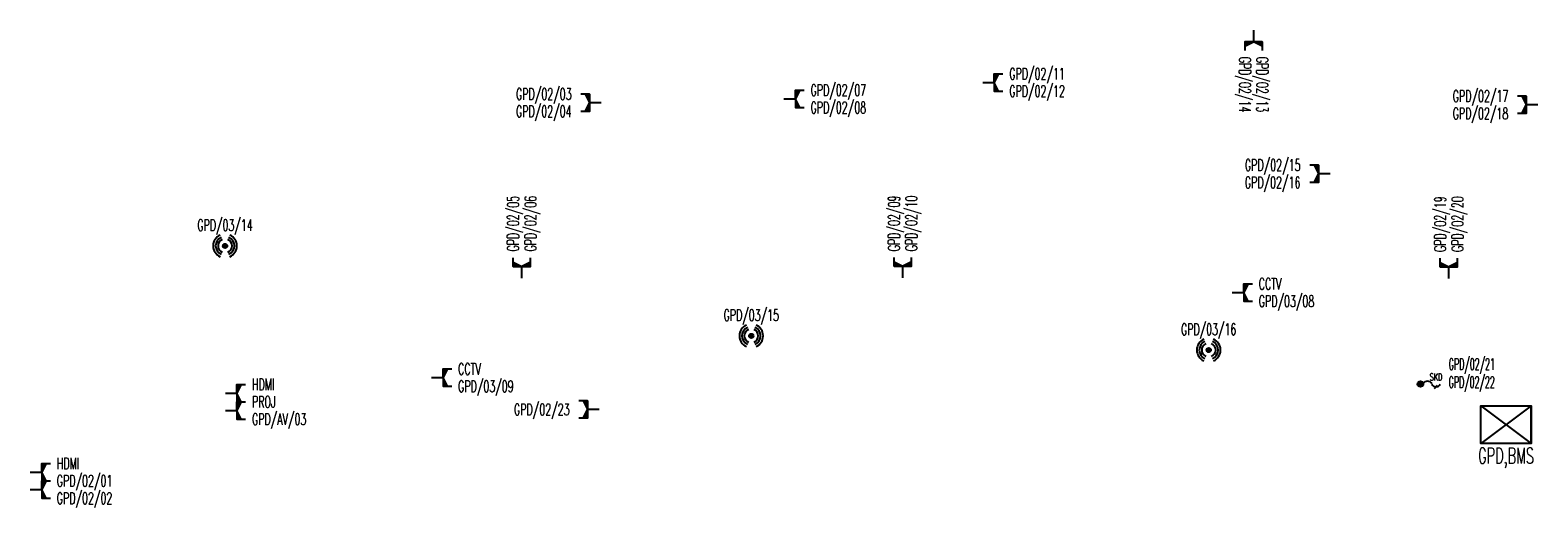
# Model space of a CAD drawing. Header units: millimetres. Extents: x 122179 to 292481, y 7094 to 104689.
# Tile 4 of 6: x 122917 to 146859, y 97125 to 104689. Entities that reach past the tile are written whole.
import ezdxf
from ezdxf.enums import TextEntityAlignment as Align

# ---------------------------------------------------------------- set-up
doc = ezdxf.new("R2010")
doc.units = ezdxf.units.MM
doc.header["$MEASUREMENT"] = 0
for name, color, linetype in [('_E_LAN', 7, 'Continuous'), ('_LAN', 2, 'Continuous'), ('_LAN_gniazda', 7, 'Continuous')]:
    doc.layers.add(name, color=color, linetype=linetype)
doc.styles.add('KOSEL', font='simplex.shx')

# ---------------------------------------------------------------- blocks, each defined once
blk = doc.blocks.new('PUNKT_WIFI')
at = {"layer": '_E_LAN'}
h = blk.add_hatch(color=3, dxfattribs=at)
h.dxf.hatch_style = 1
edge = h.paths.add_edge_path()
edge.add_arc((0, 0), 3.46, 0, 360)
at = {"layer": '_E_LAN', "color": 3}
blk.add_circle((0, 0), 3.46, dxfattribs=at)
at = {"layer": '_E_LAN'}
for radius, start, end in [(18.8, 114.2741, 245.7259), (14.9, 114.2741, 245.7259), (11.1, 114.2741, 245.7259), (11.1, 294.2741, 65.7259), (14.9, 294.2741, 65.7259), (18.8, 294.2741, 65.7259)]:
    blk.add_arc((0, 0), radius, start, end, dxfattribs=at)
at = {"color": 3, "style": 'KOSEL', "width": 0.6}
blk.add_attdef('ADRES', text='', height=16, dxfattribs=at).set_placement((0, 32.8), align=Align.MIDDLE_CENTER)
blk = doc.blocks.new('*U463')
for points in [[(220, 120), (160, 120), (160, 0)], [(160, 0), (160, -120), (220, -120)]]:
    blk.add_hatch(color=0).paths.add_polyline_path(points)
at = {"color": 0}
for p, q in [((0, 0), (160, 0)), ((160, 120), (160, -120)), ((160, -120), (280, -120))]:
    blk.add_line(p, q, dxfattribs=at)
for points in [[(220, 120), (160, 0), (160, 120), (280, 120)], [(160, 0), (160, -120), (220, -120), (160, 0)]]:
    blk.add_lwpolyline(points, dxfattribs=at)
at = {"insert": (0, 0), "char_height": 0.001, "attachment_point": 1, "style": 'KOSEL'}
blk.add_mtext_dynamic_manual_height_columns('KB', width=3.16, gutter_width=5, heights=[0], dxfattribs=at)
at = {"color": 6, "style": 'KOSEL', "width": 1.5}
blk.add_attdef('TYP', text='', height=43.2, rotation=90, dxfattribs=at).set_placement((259, 0), align=Align.MIDDLE_CENTER)
at = {"color": 3, "style": 'KOSEL', "width": 0.6}
for tag, p in [('ADRES_1', (367, 120)), ('ADRES_2', (367, -120))]:
    blk.add_attdef(tag, text='', height=160, dxfattribs=at).set_placement(p, align=Align.MIDDLE_LEFT)
blk = doc.blocks.new('*U533')
h = blk.add_hatch(color=256)
edge = h.paths.add_edge_path()
edge.add_arc((0, 0), 45.1, 0, 360)
blk.add_line((222, -71), (273, -20))
blk.add_circle((0, 0), 45.1)
for centre, start, end in [((113, -28), 22.6199, 157.3801), ((248, 28), 202.6199, 337.3801)]:
    blk.add_arc(centre, 73.2, start, end)
at = {"color": 0, "style": 'KOSEL', "width": 0.6}
blk.add_attdef('ILOSC', text='', height=112, dxfattribs=at).set_placement((247, 56), align=Align.CENTER)
at = {"color": 3, "style": 'KOSEL', "width": 0.5}
for tag, p in [('ADRES_1', (411, -92)), ('ADRES_2', (411, -292)), ('ADRES_3', (411, -492)), ('ADRES_4', (411, -692)), ('ADRES_5', (411, -892)), ('ADRES_6', (411, -1092))]:
    blk.add_attdef(tag, p, '', height=160, dxfattribs=at)

msp = doc.modelspace()

# ---------------------------------------------------------------- hatches: boundary and pattern name
for points in [[(131731, 103675), (131800, 103675), (131800, 103537)], [(131800, 103537), (131800, 103400), (131731, 103400)], [(146606, 103643), (146675, 103643), (146675, 103505)], [(146675, 103505), (146675, 103367), (146606, 103367)], [(143306, 102548), (143375, 102548), (143375, 102410)], [(143375, 102410), (143375, 102272), (143306, 102272)], [(131699, 98807), (131767, 98807), (131767, 98669)], [(131767, 98669), (131767, 98531), (131699, 98531)]]:
    msp.add_hatch(color=0).paths.add_polyline_path(points)

# ---------------------------------------------------------------- linework, layer by layer
at = {"color": 0}
for p, q in [((131800, 103675), (131800, 103400)), ((131984, 103537), (131800, 103537)), ((146675, 103643), (146675, 103367)), ((146859, 103505), (146675, 103505)), ((131800, 103400), (131662, 103400)), ((146675, 103367), (146537, 103367)), ((143375, 102548), (143375, 102272)), ((143375, 102272), (143237, 102272)), ((143559, 102410), (143375, 102410)), ((131767, 98807), (131767, 98531)), ((131951, 98669), (131767, 98669)), ((131767, 98531), (131630, 98531))]:
    msp.add_line(p, q, dxfattribs=at)
for points in [[(131731, 103675), (131800, 103537), (131800, 103675), (131662, 103675)], [(131800, 103537), (131800, 103400), (131731, 103400), (131800, 103537)], [(146606, 103643), (146675, 103505), (146675, 103643), (146537, 103643)], [(146675, 103505), (146675, 103367), (146606, 103367), (146675, 103505)], [(143306, 102548), (143375, 102410), (143375, 102548), (143237, 102548)], [(143375, 102410), (143375, 102272), (143306, 102272), (143375, 102410)], [(131699, 98807), (131767, 98669), (131767, 98807), (131630, 98807)], [(131767, 98669), (131767, 98531), (131699, 98531), (131767, 98669)]]:
    msp.add_lwpolyline(points, dxfattribs=at)
at = {"layer": '_LAN', "color": 7}
msp.add_lwpolyline([(145954, 98729), (146754, 98729), (146754, 98129), (145954, 98129), (145954, 98729), (146754, 98129), (146754, 98729), (145954, 98129)], dxfattribs=at)

# ---------------------------------------------------------------- block references
at = {"layer": '_E_LAN'}
ref = msp.add_blockref('PUNKT_WIFI', (126011, 101266), dxfattribs=dict(at, xscale=10, yscale=10, zscale=10))
ref.add_attrib('ADRES', 'GPD/03/14', dxfattribs={"layer": '0', "color": 3, "height": 183, "style": 'KOSEL', "width": 0.6}).set_placement((126011, 101594), align=Align.MIDDLE_CENTER)
ref = msp.add_blockref('PUNKT_WIFI', (134368, 99838), dxfattribs=dict(at, xscale=10, yscale=10, zscale=10))
ref.add_attrib('ADRES', 'GPD/03/15', dxfattribs={"layer": '0', "color": 3, "height": 183, "style": 'KOSEL', "width": 0.6}).set_placement((134368, 100166), align=Align.MIDDLE_CENTER)
ref = msp.add_blockref('PUNKT_WIFI', (141632, 99613), dxfattribs=dict(at, xscale=10, yscale=10, zscale=10))
ref.add_attrib('ADRES', 'GPD/03/16', dxfattribs={"layer": '0', "color": 3, "height": 183, "style": 'KOSEL', "width": 0.6}).set_placement((141632, 99941), align=Align.MIDDLE_CENTER)
at = {"layer": '_LAN'}
ref = msp.add_blockref('*U533', (144994, 99074), dxfattribs=at)
ref.add_attrib('ADRES_3', 'GPD/02/22', (145442, 99011), dxfattribs={"layer": '0', "color": 3, "height": 183, "style": 'KOSEL', "width": 0.5})
ref.add_attrib('ADRES_1', 'GPD/02/21', (145444, 99297), dxfattribs={"layer": '0', "color": 3, "height": 183, "style": 'KOSEL', "width": 0.5})
ref.add_attrib('ILOSC', 'SKD', dxfattribs={"layer": '0', "color": 0, "height": 112, "style": 'KOSEL', "width": 0.6}).set_placement((145241, 99130), align=Align.CENTER)
at = {"layer": '_LAN_gniazda'}
ref = msp.add_blockref('*U463', (142345, 104689), dxfattribs=dict(at, xscale=1.148347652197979, yscale=1.148347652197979, zscale=1.148347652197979, rotation=270))
ref.add_attrib('ADRES_1', 'GPD/02/13', dxfattribs={"layer": '0', "color": 3, "height": 183.7, "rotation": 270, "style": 'KOSEL', "width": 0.6}).set_placement((142483, 104267), align=Align.MIDDLE_LEFT)
ref.add_attrib('ADRES_2', 'GPD/02/14', dxfattribs={"layer": '0', "color": 3, "height": 183.7, "rotation": 270, "style": 'KOSEL', "width": 0.6}).set_placement((142207, 104267), align=Align.MIDDLE_LEFT)
ref = msp.add_blockref('*U463', (138043, 103859), dxfattribs=dict(at, xscale=1.148347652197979, yscale=1.148347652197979, zscale=1.148347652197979))
ref.add_attrib('ADRES_1', 'GPD/02/11', dxfattribs={"layer": '0', "color": 3, "height": 183.7, "style": 'KOSEL', "width": 0.6}).set_placement((138465, 103997), align=Align.MIDDLE_LEFT)
ref.add_attrib('ADRES_2', 'GPD/02/12', dxfattribs={"layer": '0', "color": 3, "height": 183.7, "style": 'KOSEL', "width": 0.6}).set_placement((138465, 103721), align=Align.MIDDLE_LEFT)
ref = msp.add_blockref('*U463', (134887, 103599), dxfattribs=dict(at, xscale=1.148347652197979, yscale=1.148347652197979, zscale=1.148347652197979))
ref.add_attrib('ADRES_1', 'GPD/02/07', dxfattribs={"layer": '0', "color": 3, "height": 183.7, "style": 'KOSEL', "width": 0.6}).set_placement((135309, 103737), align=Align.MIDDLE_LEFT)
ref.add_attrib('ADRES_2', 'GPD/02/08', dxfattribs={"layer": '0', "color": 3, "height": 183.7, "style": 'KOSEL', "width": 0.6}).set_placement((135309, 103461), align=Align.MIDDLE_LEFT)
ref = msp.add_blockref('*U463', (130724, 100755), dxfattribs=dict(at, xscale=1.148347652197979, yscale=1.148347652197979, zscale=1.148347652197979, rotation=90))
ref.add_attrib('ADRES_1', 'GPD/02/05', dxfattribs={"layer": '0', "color": 3, "height": 183.7, "rotation": 90, "style": 'KOSEL', "width": 0.6}).set_placement((130586, 101177), align=Align.MIDDLE_LEFT)
ref.add_attrib('ADRES_2', 'GPD/02/06', dxfattribs={"layer": '0', "color": 3, "height": 183.7, "rotation": 90, "style": 'KOSEL', "width": 0.6}).set_placement((130862, 101177), align=Align.MIDDLE_LEFT)
ref = msp.add_blockref('*U463', (136773, 100759), dxfattribs=dict(at, xscale=1.148347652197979, yscale=1.148347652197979, zscale=1.148347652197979, rotation=90))
ref.add_attrib('ADRES_1', 'GPD/02/09', dxfattribs={"layer": '0', "color": 3, "height": 183.7, "rotation": 90, "style": 'KOSEL', "width": 0.6}).set_placement((136635, 101181), align=Align.MIDDLE_LEFT)
ref.add_attrib('ADRES_2', 'GPD/02/10', dxfattribs={"layer": '0', "color": 3, "height": 183.7, "rotation": 90, "style": 'KOSEL', "width": 0.6}).set_placement((136911, 101181), align=Align.MIDDLE_LEFT)
ref = msp.add_blockref('*U463', (145445, 100748), dxfattribs=dict(at, xscale=1.148347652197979, yscale=1.148347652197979, zscale=1.148347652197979, rotation=89.99988784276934))
ref.add_attrib('ADRES_1', 'GPD/02/19', dxfattribs={"layer": '0', "color": 3, "height": 183.7, "rotation": 89.9999, "style": 'KOSEL', "width": 0.6}).set_placement((145307, 101170), align=Align.MIDDLE_LEFT)
ref.add_attrib('ADRES_2', 'GPD/02/20', dxfattribs={"layer": '0', "color": 3, "height": 183.7, "rotation": 89.9999, "style": 'KOSEL', "width": 0.6}).set_placement((145583, 101170), align=Align.MIDDLE_LEFT)
ref = msp.add_blockref('*U463', (142004, 100526), dxfattribs=dict(at, xscale=1.148347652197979, yscale=1.148347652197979, zscale=1.148347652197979))
ref.add_attrib('ADRES_1', 'CCTV', dxfattribs={"layer": '0', "color": 3, "height": 183.7, "style": 'KOSEL', "width": 0.6}).set_placement((142426, 100663), align=Align.MIDDLE_LEFT)
ref.add_attrib('ADRES_2', 'GPD/03/08', dxfattribs={"layer": '0', "color": 3, "height": 183.7, "style": 'KOSEL', "width": 0.6}).set_placement((142426, 100388), align=Align.MIDDLE_LEFT)
ref = msp.add_blockref('*U463', (129290, 99175), dxfattribs=dict(at, xscale=1.148347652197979, yscale=1.148347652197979, zscale=1.148347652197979))
ref.add_attrib('ADRES_1', 'CCTV', dxfattribs={"layer": '0', "color": 3, "height": 183.7, "style": 'KOSEL', "width": 0.6}).set_placement((129712, 99313), align=Align.MIDDLE_LEFT)
ref.add_attrib('ADRES_2', 'GPD/03/09', dxfattribs={"layer": '0', "color": 3, "height": 183.7, "style": 'KOSEL', "width": 0.6}).set_placement((129712, 99037), align=Align.MIDDLE_LEFT)
ref = msp.add_blockref('*U463', (126017, 98929), dxfattribs=dict(at, xscale=1.148347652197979, yscale=1.148347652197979, zscale=1.148347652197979))
ref.add_attrib('ADRES_1', 'HDMI', dxfattribs={"layer": '0', "color": 3, "height": 183.7, "style": 'KOSEL', "width": 0.6}).set_placement((126439, 99067), align=Align.MIDDLE_LEFT)
ref = msp.add_blockref('*U463', (126017, 98654), dxfattribs=dict(at, xscale=1.148347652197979, yscale=1.148347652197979, zscale=1.148347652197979))
ref.add_attrib('ADRES_1', 'PROJ', dxfattribs={"layer": '0', "color": 3, "height": 183.7, "style": 'KOSEL', "width": 0.6}).set_placement((126439, 98791), align=Align.MIDDLE_LEFT)
ref.add_attrib('ADRES_2', 'GPD/AV/03', dxfattribs={"layer": '0', "color": 3, "height": 183.7, "style": 'KOSEL', "width": 0.6}).set_placement((126439, 98516), align=Align.MIDDLE_LEFT)
ref = msp.add_blockref('*U463', (122917, 97675), dxfattribs=dict(at, xscale=1.148347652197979, yscale=1.148347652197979, zscale=1.148347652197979))
ref.add_attrib('ADRES_1', 'HDMI', dxfattribs={"layer": '0', "color": 3, "height": 183.7, "style": 'KOSEL', "width": 0.6}).set_placement((123339, 97813), align=Align.MIDDLE_LEFT)
ref = msp.add_blockref('*U463', (122917, 97399), dxfattribs=dict(at, xscale=1.148347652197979, yscale=1.148347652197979, zscale=1.148347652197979))
ref.add_attrib('ADRES_1', 'GPD/02/01', dxfattribs={"layer": '0', "color": 3, "height": 183.7, "style": 'KOSEL', "width": 0.6}).set_placement((123339, 97537), align=Align.MIDDLE_LEFT)
ref.add_attrib('ADRES_2', 'GPD/02/02', dxfattribs={"layer": '0', "color": 3, "height": 183.7, "style": 'KOSEL', "width": 0.6}).set_placement((123339, 97261), align=Align.MIDDLE_LEFT)

# ---------------------------------------------------------------- texts
at = {"color": 3, "style": 'KOSEL', "width": 0.6}
for tag, text, height, p in [('GPD/02/03', '', 184, (130631, 103675)), ('GPD/02/17', '', 184, (145506, 103643)), ('GPD/02/04', 'adres_gniazda', 183.74, (130631, 103400)), ('GPD/02/18', 'adres_gniazda', 183.74, (145506, 103367)), ('GPD/02/15', '', 184, (142206, 102548)), ('GPD/02/16', 'adres_gniazda', 183.74, (142206, 102272)), ('GPD/02/23', '', 184, (130599, 98669))]:
    msp.add_attdef(tag, text=text, height=height, dxfattribs=at).set_placement(p, align=Align.MIDDLE_LEFT)
at = {"layer": '_LAN', "color": 3, "style": 'KOSEL', "width": 0.6}
msp.add_attdef('GPD,BMS', text='MDF', height=250, dxfattribs=at).set_placement((146354, 97737), align=Align.BOTTOM_CENTER)

doc.saveas('drawing.dxf')
